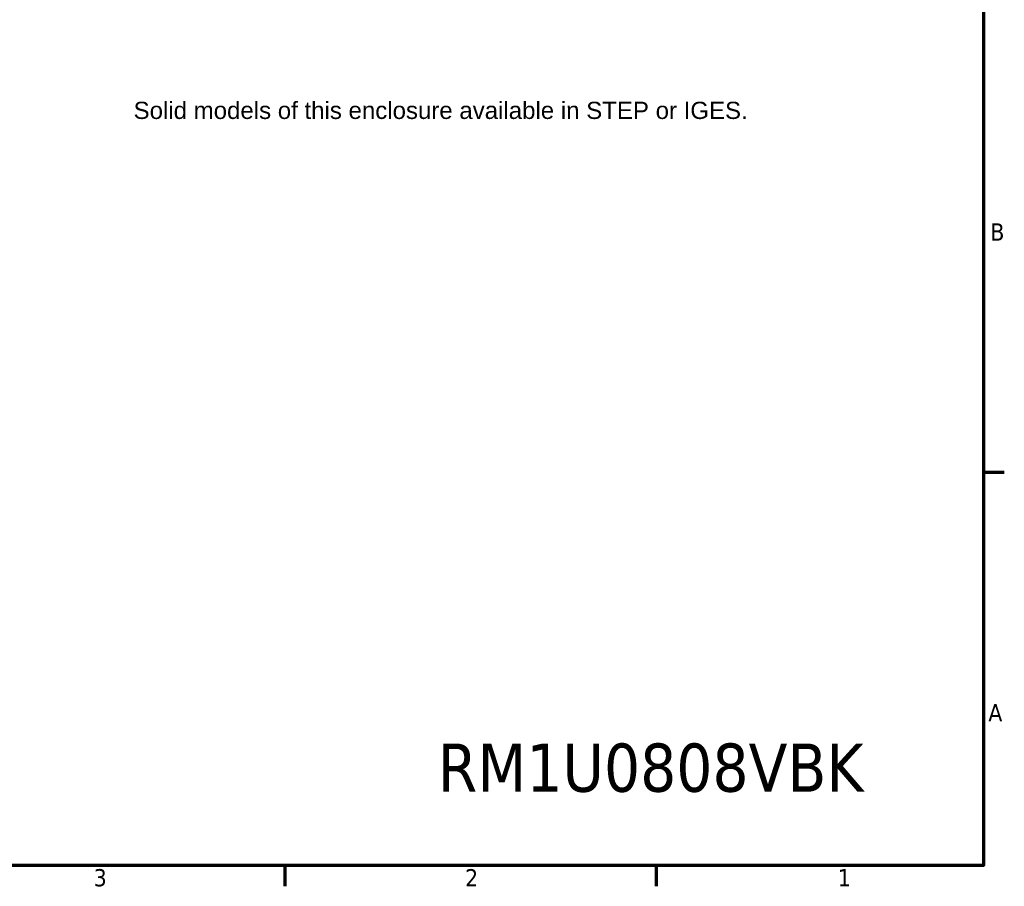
# Model space of a CAD drawing. Header units: millimetres. Extents: x 3 to 957, y 17 to 604.
# Tile 12 of 16: x 634 to 952, y 22 to 301. Entities that reach past the tile are written whole.
import ezdxf

# ---------------------------------------------------------------- set-up
doc = ezdxf.new("R2010")
doc.units = ezdxf.units.MM
doc.header["$LTSCALE"] = 1.111111
doc.layers.add('Border (ANSI)', color=7, linetype='Continuous', lineweight=70)
doc.layers.add('Symbol (ANSI)', color=7, linetype='Continuous', lineweight=25)
doc.styles.add('Note Text (ANSI)', font='tahoma.ttf')

# ---------------------------------------------------------------- blocks, each defined once
blk = doc.blocks.new('Borders Default Border')
at = {"layer": 'Border (ANSI)'}
for p, q in [((850.9, 139.7), (856.92, 139.7)), ((647.7, 25.4), (647.7, 19.38)), ((755.65, 25.4), (755.65, 19.38))]:
    blk.add_line(p, q, dxfattribs=at)
at = {"layer": 'Border (ANSI)', "flags": 128}
blk.add_lwpolyline([(12.7, 25.4), (12.7, 533.4), (850.9, 533.4), (850.9, 25.4), (12.7, 25.4)], dxfattribs=at)
at = {"layer": 'Border (ANSI)', "char_height": 5, "attachment_point": 7, "style": 'Note Text (ANSI)'}
for s, insert in [('B', (852.89, 207.05)), ('A', (852.29, 67.35)), ('3', (592.17, 19.28)), ('2', (700.16, 19.38)), ('1', (808.5, 19.38))]:
    blk.add_mtext(s, dxfattribs=dict(at, insert=insert))

msp = doc.modelspace()

# ---------------------------------------------------------------- block references
at = {"xscale": 1.111111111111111, "yscale": 1.111111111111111, "zscale": 1.111111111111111}
msp.add_blockref('Borders Default Border', (0, 0), dxfattribs=at)

# ---------------------------------------------------------------- texts
at = {"layer": 'Symbol (ANSI)', "color": 5, "true_color": 0x0000ff, "insert": (670.8185, 280.7168), "char_height": 5.555556, "width": 270.689916, "attachment_point": 1, "line_spacing_factor": 0.629481, "style": 'Note Text (ANSI)'}
msp.add_mtext('{\\fArial|b0|i0|c0|p34;\\H1x;\\PSolid models of this enclosure available in STEP or IGES.}', dxfattribs=at)
at = {"layer": 'Symbol (ANSI)', "insert": (837.8954, 59.71), "char_height": 15.555555, "width": 140.11346, "attachment_point": 5, "style": 'Note Text (ANSI)'}
msp.add_mtext('{\\fTahoma|b0|i0;\\H15.5556;RM1U0808VBK}', dxfattribs=at)

doc.saveas('drawing.dxf')
